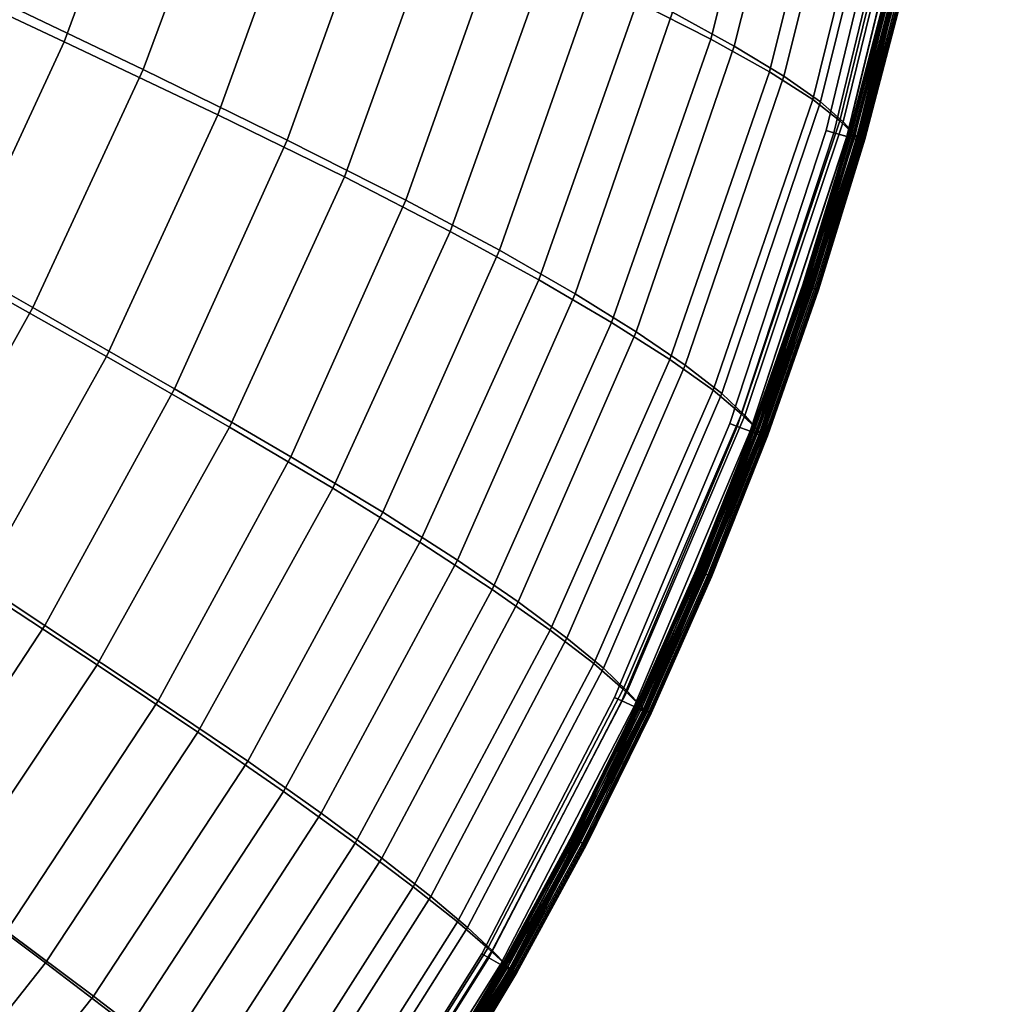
# Model space of a CAD drawing. Header units: millimetres. Extents: x -43 to 657, y -451 to 434.
# Tile 16 of 170: x 569 to 653, y -314 to -229. Entities that reach past the tile are written whole.
import ezdxf

# ---------------------------------------------------------------- set-up
doc = ezdxf.new("R2010")
doc.units = ezdxf.units.MM
doc.layers.add('_P - MAT - F_B - HOR', color=7, linetype='Continuous', lineweight=30, true_color=0xffbf7f)

msp = doc.modelspace()

# ---------------------------------------------------------------- meshes
at = {"layer": '_P - MAT - F_B - HOR'}
mesh = msp.add_polyface(dxfattribs=at)
corners = [(641.168, -238.737, 284.412), (647.811, -211.269, 284.399), (646.59, -210.261, 298.154), (639.92, -237.553, 298.251), (652.535, -181.936, 284.359), (651.281, -181.174, 297.976), (644.227, -208.678, 315.735), (637.546, -235.7, 315.963), (640.44, -206.629, 333.111), (633.79, -233.305, 333.489), (635.282, -204.224, 349.58), (628.683, -230.452, 350.088), (628.836, -201.55, 365.23), (622.282, -227.201, 365.825), (620.952, -198.61, 379.986), (614.466, -223.562, 380.645), (641.225, -238.749, 259.948), (640.207, -237.632, 246.068), (646.896, -210.31, 246.17), (647.901, -211.277, 259.962), (638.226, -235.894, 228.251), (644.923, -208.805, 228.481), (651.629, -181.203, 246.34), (652.658, -181.941, 259.998), (635.039, -233.665, 210.508), (641.728, -206.882, 210.874), (630.722, -231.049, 193.477), (637.384, -204.655, 193.979), (622.182, -255.919, 193.117), (616.864, -252.602, 176.52), (625.358, -228.111, 176.994), (631.97, -202.202, 177.628), (618.723, -224.791, 161.05), (625.261, -199.47, 161.812), (648.27, -211.662, 266.548), (641.602, -239.193, 266.561), (653.037, -182.234, 266.538), (653.089, -182.276, 268.643), (648.323, -211.717, 268.649), (641.659, -239.258, 268.656), (641.693, -239.271, 275.72), (648.326, -211.724, 275.726), (648.262, -211.668, 277.824), (641.63, -239.206, 277.813), (653.07, -182.279, 275.731), (653.001, -182.237, 277.833), (653.085, -182.276, 269.772), (648.322, -211.718, 269.773), (653.07, -182.275, 270.557), (648.31, -211.716, 270.557), (641.654, -239.257, 270.558), (641.662, -239.259, 269.775), (651.9, -182.122, 272.696), (647.162, -211.48, 272.699), (645.995, -211.237, 272.446), (650.718, -181.964, 272.441), (640.538, -238.935, 272.702), (639.393, -238.603, 272.453), (638.724, -238.409, 272.15), (645.315, -211.095, 272.142), (650.03, -181.873, 272.135), (653.061, -182.277, 273.817), (653.071, -182.279, 274.602), (648.324, -211.723, 274.602), (648.312, -211.72, 273.818), (641.686, -239.269, 274.602), (641.671, -239.264, 273.818), (640.53, -238.932, 271.645), (647.16, -211.478, 271.642), (645.994, -211.236, 271.859), (639.388, -238.601, 271.865), (651.901, -182.121, 271.639), (650.719, -181.964, 271.853), (650.03, -181.873, 272.135), (645.315, -211.095, 272.142), (645.315, -211.095, 272.142), (638.724, -238.409, 272.15), (648.279, -211.713, 273.407), (653.029, -182.272, 273.406), (641.637, -239.254, 273.407), (641.576, -239.236, 273.214), (648.219, -211.7, 273.213), (652.968, -182.264, 273.212), (648.125, -211.68, 273.069), (652.874, -182.251, 273.068), (641.484, -239.21, 273.07), (641.364, -239.175, 272.951), (648.003, -211.655, 272.95), (652.751, -182.235, 272.949), (647.793, -211.611, 272.848), (652.539, -182.207, 272.847), (641.158, -239.115, 272.85), (648.278, -211.71, 270.967), (641.624, -239.249, 270.968), (653.036, -182.271, 270.967), (652.974, -182.263, 271.159), (648.217, -211.697, 271.159), (641.565, -239.232, 271.16), (648.123, -211.678, 271.3), (641.474, -239.206, 271.301), (652.878, -182.25, 271.299), (652.754, -182.234, 271.415), (648.001, -211.653, 271.416), (641.354, -239.171, 271.418), (647.79, -211.609, 271.511), (641.148, -239.111, 271.513), (652.54, -182.205, 271.51)]
mesh.append_faces([[corners[k] for k in face] for face in [(0, 1, 2, 3), (1, 4, 5, 2), (3, 2, 6, 7), (7, 6, 8, 9), (9, 8, 10, 11), (11, 10, 12, 13), (13, 12, 14, 15), (16, 17, 18, 19), (17, 20, 21, 18), (19, 18, 22, 23), (20, 24, 25, 21), (24, 26, 27, 25), (28, 29, 30, 26), (26, 30, 31, 27), (30, 32, 33, 31), (16, 19, 34, 35), (19, 23, 36, 34), (34, 36, 37, 38), (35, 34, 38, 39), (40, 41, 42, 43), (41, 44, 45, 42), (42, 45, 4, 1), (43, 42, 1, 0), (37, 46, 47, 38), (46, 48, 49, 47), (47, 49, 50, 51), (38, 47, 51, 39), (52, 53, 54, 55), (53, 56, 57, 54), (54, 57, 58, 59), (55, 54, 59, 60), (61, 62, 63, 64), (62, 44, 41, 63), (63, 41, 40, 65), (64, 63, 65, 66), (67, 68, 69, 70), (68, 71, 72, 69), (69, 72, 73, 74), (70, 69, 75, 76), (61, 64, 77, 78), (64, 66, 79, 77), (77, 79, 80, 81), (78, 77, 81, 82), (82, 81, 83, 84), (81, 80, 85, 83), (83, 85, 86, 87), (84, 83, 87, 88), (88, 87, 89, 90), (87, 86, 91, 89), (89, 91, 56, 53), (90, 89, 53, 52), (50, 49, 92, 93), (49, 48, 94, 92), (92, 94, 95, 96), (93, 92, 96, 97), (97, 96, 98, 99), (96, 95, 100, 98), (98, 100, 101, 102), (99, 98, 102, 103), (103, 102, 104, 105), (102, 101, 106, 104), (104, 106, 71, 68), (105, 104, 68, 67)]])
mesh = msp.add_polyface(dxfattribs=at)
corners = [(490.832, -193.972, 452.701), (484.375, -208.138, 453.169), (504.588, -218.531, 447.507), (511.795, -202.794, 446.947), (570.775, -310.821, 382.17), (584.037, -290.757, 381.854), (575.283, -284.892, 395.953), (562.249, -304.436, 396.293), (586.806, -264.208, 395.529), (576.08, -258.062, 408.311), (564.897, -278.084, 408.821), (552.218, -297.007, 409.208), (526.529, -305.102, 420.933), (540.178, -288.108, 420.69), (525.071, -276.838, 431.033), (512.216, -292.934, 431.298), (552.352, -269.939, 420.25), (563.091, -250.751, 419.683), (546.667, -241.578, 430.012), (536.541, -259.665, 430.583), (585.765, -237.035, 407.726), (572.417, -230.67, 419.058), (580.163, -209.647, 418.364), (562.798, -203.039, 428.71), (555.472, -222.713, 429.387), (498.051, -307.863, 431.38), (494.618, -277.717, 440.656), (481.639, -291.609, 440.723), (506.421, -262.795, 440.434), (516.973, -246.931, 440.057), (526.275, -230.259, 439.547), (496.189, -233.649, 447.921), (486.641, -248.053, 448.191), (534.321, -212.897, 438.938), (540.997, -194.869, 438.28), (517.747, -186.511, 446.332), (490.487, -193.796, 87.819), (508.381, -201.115, 88.331), (501.215, -216.572, 88.285), (483.993, -207.914, 87.859), (567.392, -308.075, 143.594), (557.913, -300.993, 128.507), (570.726, -281.483, 128.973), (580.58, -288.028, 143.953), (532.573, -310.122, 113.965), (522.257, -301.217, 102.684), (535.402, -283.915, 103.282), (546.4, -292.272, 114.406), (558.726, -273.493, 115.13), (547.247, -265.88, 104.232), (557.878, -247.068, 105.357), (569.675, -253.789, 116.027), (581.993, -260.888, 129.586), (567.266, -227.362, 106.477), (579.284, -233.104, 116.994), (575.127, -206.735, 107.53), (587.313, -211.438, 117.99), (495.509, -278.182, 89.432), (485.658, -269.728, 88.564), (496.788, -255.24, 88.726), (507.166, -262.9, 89.747), (506.808, -240.031, 89.01), (517.684, -246.919, 90.262), (483.565, -245.626, 88.11), (492.932, -231.427, 88.196), (515.714, -224.143, 89.33), (527.081, -230.251, 90.854), (523.468, -207.592, 89.603), (535.309, -212.863, 91.4), (514.374, -185.12, 88.355), (529.966, -190.42, 89.834), (542.206, -194.771, 91.881), (542.263, -238.461, 95.182), (535.485, -234.796, 92.722), (544.067, -216.792, 93.486), (551.129, -219.96, 96.12), (551.26, -198.021, 94.167), (558.561, -200.642, 96.962), (521.032, -273.167, 93.351), (514.842, -268.583, 91.215), (525.726, -252.036, 91.913), (532.212, -256.162, 94.198), (494.867, -304.863, 92.616), (489.37, -299.353, 90.619), (502.798, -284.452, 90.778), (508.677, -289.509, 92.817), (500.405, -310.401, 95.902), (514.607, -294.614, 96.132), (527.285, -277.811, 96.745), (538.76, -260.348, 97.712), (549.095, -242.176, 98.839), (558.231, -223.167, 99.926), (565.888, -203.29, 100.91)]
mesh.append_faces([[corners[k] for k in face] for face in [(0, 1, 2, 3), (4, 5, 6, 7), (6, 8, 9, 10), (7, 6, 10, 11), (12, 13, 14, 15), (11, 10, 16, 13), (10, 9, 17, 16), (16, 17, 18, 19), (13, 16, 19, 14), (9, 20, 21, 17), (21, 22, 23, 24), (17, 21, 24, 18), (25, 15, 26, 27), (15, 14, 28, 26), (14, 19, 29, 28), (19, 18, 30, 29), (29, 30, 2, 31), (28, 29, 31, 32), (18, 24, 33, 30), (24, 23, 34, 33), (33, 34, 35, 3), (30, 33, 3, 2), (36, 37, 38, 39), (40, 41, 42, 43), (44, 45, 46, 47), (41, 47, 48, 42), (47, 46, 49, 48), (48, 49, 50, 51), (42, 48, 51, 52), (51, 50, 53, 54), (54, 53, 55, 56), (57, 58, 59, 60), (60, 59, 61, 62), (59, 63, 64, 61), (61, 64, 38, 65), (62, 61, 65, 66), (66, 65, 67, 68), (65, 38, 37, 67), (67, 37, 69, 70), (68, 67, 70, 71), (72, 73, 74, 75), (73, 66, 68, 74), (74, 68, 71, 76), (75, 74, 76, 77), (78, 79, 80, 81), (79, 60, 62, 80), (80, 62, 66, 73), (81, 80, 73, 72), (82, 83, 84, 85), (84, 57, 60, 79), (85, 84, 79, 78), (86, 82, 85, 87), (87, 85, 78, 88), (45, 87, 88, 46), (46, 88, 89, 49), (88, 78, 81, 89), (89, 81, 72, 90), (49, 89, 90, 50), (50, 90, 91, 53), (90, 72, 75, 91), (91, 75, 77, 92), (53, 91, 92, 55)]])
mesh = msp.add_polyface(dxfattribs=at)
corners = [(610.781, -310.957, 284.397), (622.487, -288.42, 284.388), (621.056, -287.01, 298.289), (609.276, -309.546, 298.369), (618.507, -284.788, 316.125), (606.646, -307.27, 316.292), (614.696, -281.881, 333.826), (602.787, -304.208, 334.06), (609.638, -278.35, 350.612), (597.72, -300.411, 350.887), (625.118, -258.321, 333.682), (620.047, -255.101, 350.391), (603.359, -274.229, 366.511), (591.481, -295.919, 366.814), (595.793, -269.528, 381.508), (584.037, -290.757, 381.854), (613.709, -251.382, 366.22), (628.683, -230.452, 350.088), (622.282, -227.201, 365.825), (614.466, -223.562, 380.645), (606.01, -247.174, 381.132), (586.806, -264.208, 395.529), (575.283, -284.892, 395.953), (596.791, -242.443, 395.04), (605.054, -219.513, 394.446), (593.786, -214.947, 407.051), (585.765, -237.035, 407.726), (576.08, -258.062, 408.311), (620.952, -198.61, 379.986), (611.416, -195.377, 393.722), (599.984, -191.781, 406.281), (580.163, -209.647, 418.364), (572.417, -230.67, 419.058), (586.161, -187.666, 417.596), (609.662, -309.764, 245.881), (607.515, -307.759, 227.782), (619.334, -285.182, 227.995), (621.412, -287.182, 245.98), (610.867, -311.004, 259.943), (622.55, -288.449, 259.958), (604.3, -305.059, 209.72), (600.044, -301.727, 192.404), (611.915, -279.419, 192.793), (616.158, -282.568, 210.039), (622.182, -255.919, 193.117), (626.456, -258.833, 210.267), (594.775, -297.808, 175.716), (588.373, -293.287, 159.577), (600.138, -271.626, 159.99), (606.631, -275.786, 176.124), (616.864, -252.602, 176.52), (610.298, -248.825, 160.458), (618.723, -224.791, 161.05), (625.358, -228.111, 176.994), (580.58, -288.028, 143.953), (570.726, -281.483, 128.973), (581.993, -260.888, 129.586), (592.136, -266.804, 144.412), (602.146, -244.465, 144.986), (591.807, -239.229, 130.328), (599.982, -216.515, 131.193), (610.459, -220.982, 145.71), (616.902, -196.374, 146.592), (625.261, -199.47, 161.812), (606.313, -192.818, 132.161), (569.675, -253.789, 116.027), (579.284, -233.104, 116.994), (587.313, -211.438, 117.99), (593.52, -188.871, 118.983), (575.127, -206.735, 107.53), (581.199, -185.257, 108.486), (611.433, -311.587, 275.704), (623.101, -289.053, 275.71), (623.029, -288.976, 277.783), (611.355, -311.51, 277.771), (622.983, -288.952, 266.591), (611.327, -311.492, 266.602), (623.05, -289.027, 268.668), (611.396, -311.564, 268.673), (610.382, -310.979, 271.647), (621.996, -288.53, 271.649), (620.921, -288.023, 271.871), (609.353, -310.385, 271.868), (620.297, -287.728, 272.158), (608.755, -310.04, 272.153), (623.055, -289.03, 269.777), (623.05, -289.027, 270.558), (611.393, -311.563, 270.558), (611.4, -311.566, 269.777), (622.006, -288.535, 272.705), (610.39, -310.984, 272.703), (609.358, -310.388, 272.455), (620.927, -288.026, 272.458), (608.755, -310.04, 272.153), (620.297, -287.728, 272.158), (623.042, -289.025, 273.408), (611.381, -311.556, 273.408), (611.326, -311.525, 273.214), (622.985, -288.998, 273.214), (611.242, -311.476, 273.071), (622.897, -288.956, 273.071), (611.134, -311.414, 272.952), (622.784, -288.903, 272.952), (610.948, -311.306, 272.851), (622.59, -288.811, 272.852), (623.023, -289.015, 270.969), (611.367, -311.548, 270.968), (622.968, -288.989, 271.161), (611.314, -311.517, 271.161), (622.882, -288.949, 271.302), (611.232, -311.47, 271.302), (622.77, -288.896, 271.419), (611.124, -311.408, 271.418), (622.577, -288.804, 271.515), (610.938, -311.3, 271.514)]
mesh.append_faces([[corners[k] for k in face] for face in [(0, 1, 2, 3), (3, 2, 4, 5), (5, 4, 6, 7), (7, 6, 8, 9), (6, 10, 11, 8), (9, 8, 12, 13), (13, 12, 14, 15), (8, 11, 16, 12), (11, 17, 18, 16), (16, 18, 19, 20), (12, 16, 20, 14), (15, 14, 21, 22), (14, 20, 23, 21), (20, 19, 24, 23), (23, 24, 25, 26), (21, 23, 26, 27), (19, 28, 29, 24), (24, 29, 30, 25), (26, 25, 31, 32), (25, 30, 33, 31), (34, 35, 36, 37), (38, 34, 37, 39), (40, 41, 42, 43), (35, 40, 43, 36), (43, 42, 44, 45), (46, 47, 48, 49), (41, 46, 49, 42), (42, 49, 50, 44), (49, 48, 51, 50), (50, 51, 52, 53), (54, 55, 56, 57), (47, 54, 57, 48), (48, 57, 58, 51), (57, 56, 59, 58), (58, 59, 60, 61), (51, 58, 61, 52), (52, 61, 62, 63), (61, 60, 64, 62), (56, 65, 66, 59), (59, 66, 67, 60), (60, 67, 68, 64), (67, 69, 70, 68), (71, 72, 73, 74), (74, 73, 1, 0), (38, 39, 75, 76), (76, 75, 77, 78), (79, 80, 81, 82), (82, 81, 83, 84), (85, 86, 87, 88), (89, 90, 91, 92), (92, 91, 93, 94), (95, 96, 97, 98), (98, 97, 99, 100), (100, 99, 101, 102), (102, 101, 103, 104), (104, 103, 90, 89), (87, 86, 105, 106), (106, 105, 107, 108), (108, 107, 109, 110), (110, 109, 111, 112), (112, 111, 113, 114), (114, 113, 80, 79)]])
mesh = msp.add_polyface(dxfattribs=at)
corners = [(645.531, -225.563, 272.55), (641.975, -239.132, 272.55), (642.044, -239.152, 272.375), (645.601, -225.58, 272.375), (642.068, -239.159, 272.188), (645.626, -225.586, 272.188), (645.274, -225.5, 272.815), (641.72, -239.06, 272.815), (641.864, -239.101, 272.7), (645.42, -225.536, 272.7), (644.923, -225.415, 272.912), (641.373, -238.961, 272.912), (641.553, -239.012, 272.887), (645.105, -225.459, 272.887), (644.572, -225.33, 272.815), (641.025, -238.861, 272.815), (641.193, -238.909, 272.887), (644.741, -225.371, 272.887), (644.315, -225.268, 272.55), (640.771, -238.789, 272.55), (640.881, -238.82, 272.7), (644.426, -225.295, 272.7), (644.22, -225.245, 272.188), (640.678, -238.762, 272.188), (640.701, -238.769, 272.375), (644.245, -225.251, 272.375), (644.315, -225.268, 271.826), (640.771, -238.789, 271.826), (640.701, -238.769, 272.001), (644.245, -225.251, 272.001), (640.678, -238.762, 272.188), (644.22, -225.245, 272.188), (644.572, -225.33, 271.561), (641.025, -238.862, 271.561), (640.881, -238.821, 271.677), (644.426, -225.295, 271.676), (644.923, -225.415, 271.464), (641.373, -238.961, 271.464), (641.193, -238.909, 271.489), (644.741, -225.371, 271.489), (645.274, -225.5, 271.561), (641.72, -239.06, 271.561), (641.553, -239.012, 271.489), (645.105, -225.459, 271.489), (645.531, -225.563, 271.826), (641.975, -239.132, 271.826), (641.864, -239.101, 271.677), (645.42, -225.536, 271.676), (642.044, -239.152, 272.001), (645.601, -225.58, 272.001), (637.964, -252.248, 272.55), (638.033, -252.27, 272.376), (638.056, -252.278, 272.188), (637.713, -252.165, 272.815), (637.855, -252.212, 272.7), (637.37, -252.052, 272.912), (637.547, -252.11, 272.887), (637.026, -251.939, 272.815), (637.192, -251.993, 272.887), (636.775, -251.856, 272.55), (636.884, -251.892, 272.7), (636.683, -251.826, 272.188), (636.706, -251.834, 272.376), (632.254, -264.454, 272.189), (632.277, -264.462, 272.376), (636.775, -251.856, 271.827), (636.706, -251.834, 272.001), (632.277, -264.462, 272.001), (632.254, -264.454, 272.189), (636.683, -251.826, 272.188), (636.683, -251.826, 272.188), (640.678, -238.762, 272.188), (637.026, -251.939, 271.562), (636.884, -251.892, 271.677), (637.37, -252.052, 271.465), (637.192, -251.993, 271.49), (637.713, -252.165, 271.562), (637.547, -252.11, 271.49), (637.964, -252.248, 271.827), (637.855, -252.212, 271.677), (638.033, -252.27, 272.001)]
mesh.append_faces([[corners[k] for k in face] for face in [(0, 1, 2, 3), (3, 2, 4, 5), (6, 7, 8, 9), (9, 8, 1, 0), (10, 11, 12, 13), (13, 12, 7, 6), (14, 15, 16, 17), (17, 16, 11, 10), (18, 19, 20, 21), (21, 20, 15, 14), (22, 23, 24, 25), (25, 24, 19, 18), (26, 27, 28, 29), (29, 28, 30, 31), (32, 33, 34, 35), (35, 34, 27, 26), (36, 37, 38, 39), (39, 38, 33, 32), (40, 41, 42, 43), (43, 42, 37, 36), (44, 45, 46, 47), (47, 46, 41, 40), (5, 4, 48, 49), (49, 48, 45, 44), (1, 50, 51, 2), (2, 51, 52, 4), (7, 53, 54, 8), (8, 54, 50, 1), (11, 55, 56, 12), (12, 56, 53, 7), (15, 57, 58, 16), (16, 58, 55, 11), (19, 59, 60, 20), (20, 60, 57, 15), (23, 61, 62, 24), (61, 63, 64, 62), (24, 62, 59, 19), (27, 65, 66, 28), (66, 67, 68, 69), (28, 66, 70, 71), (33, 72, 73, 34), (34, 73, 65, 27), (37, 74, 75, 38), (38, 75, 72, 33), (41, 76, 77, 42), (42, 77, 74, 37), (45, 78, 79, 46), (46, 79, 76, 41), (4, 52, 80, 48), (48, 80, 78, 45)]])
mesh = msp.add_polyface(dxfattribs=at)
corners = [(622.487, -288.42, 284.388), (632.669, -264.398, 284.4), (631.337, -263.072, 298.272), (621.056, -287.01, 298.289), (641.168, -238.737, 284.412), (639.92, -237.553, 298.251), (637.546, -235.7, 315.963), (628.886, -261, 316.053), (618.507, -284.788, 316.125), (625.118, -258.321, 333.682), (614.696, -281.881, 333.826), (633.79, -233.305, 333.489), (628.683, -230.452, 350.088), (620.047, -255.101, 350.391), (622.55, -288.449, 259.958), (621.412, -287.182, 245.98), (631.649, -263.195, 246.025), (632.719, -264.416, 259.954), (619.334, -285.182, 227.995), (629.63, -261.289, 228.123), (638.226, -235.894, 228.251), (640.207, -237.632, 246.068), (641.225, -238.749, 259.948), (616.158, -282.568, 210.039), (626.456, -258.833, 210.267), (622.182, -255.919, 193.117), (630.722, -231.049, 193.477), (635.039, -233.665, 210.508), (633.12, -264.902, 266.577), (622.983, -288.952, 266.591), (641.602, -239.193, 266.561), (641.659, -239.258, 268.656), (633.183, -264.974, 268.662), (623.05, -289.027, 268.668), (623.101, -289.053, 275.71), (633.234, -264.995, 275.715), (633.168, -264.922, 277.798), (623.029, -288.976, 277.783), (641.693, -239.271, 275.72), (641.63, -239.206, 277.813), (621.996, -288.53, 271.649), (632.091, -264.562, 271.648), (630.979, -264.143, 271.87), (620.921, -288.023, 271.871), (640.53, -238.932, 271.645), (639.388, -238.601, 271.865), (638.724, -238.409, 272.15), (630.334, -263.899, 272.156), (620.297, -287.728, 272.158), (641.671, -239.264, 273.818), (641.686, -239.269, 274.602), (633.225, -264.992, 274.602), (633.208, -264.985, 273.819), (623.092, -289.049, 274.601), (623.075, -289.041, 273.819), (641.662, -239.259, 269.775), (633.188, -264.976, 269.776), (641.654, -239.257, 270.558), (633.183, -264.974, 270.558), (623.05, -289.027, 270.558), (623.055, -289.03, 269.777), (640.538, -238.935, 272.702), (632.102, -264.567, 272.705), (630.986, -264.145, 272.457), (639.393, -238.603, 272.453), (622.006, -288.535, 272.705), (620.927, -288.026, 272.458), (620.297, -287.728, 272.158), (630.334, -263.899, 272.156), (630.334, -263.899, 272.156), (638.724, -238.409, 272.15), (633.174, -264.972, 273.408), (641.637, -239.254, 273.407), (623.042, -289.025, 273.408), (622.985, -288.998, 273.214), (633.114, -264.949, 273.214), (641.576, -239.236, 273.214), (633.024, -264.915, 273.071), (641.484, -239.21, 273.07), (622.897, -288.956, 273.071), (622.784, -288.903, 272.952), (632.907, -264.871, 272.952), (641.364, -239.175, 272.951), (632.706, -264.795, 272.852), (641.158, -239.115, 272.85), (622.59, -288.811, 272.852), (633.155, -264.964, 270.969), (623.023, -289.015, 270.969), (641.624, -239.249, 270.968), (641.565, -239.232, 271.16), (633.098, -264.942, 271.161), (622.968, -288.989, 271.161), (633.009, -264.909, 271.302), (622.882, -288.949, 271.302), (641.474, -239.206, 271.301), (641.354, -239.171, 271.418), (632.893, -264.865, 271.419), (622.77, -288.896, 271.419), (632.693, -264.789, 271.515), (622.577, -288.804, 271.515), (641.148, -239.111, 271.513)]
mesh.append_faces([[corners[k] for k in face] for face in [(0, 1, 2, 3), (1, 4, 5, 2), (2, 5, 6, 7), (3, 2, 7, 8), (8, 7, 9, 10), (7, 6, 11, 9), (9, 11, 12, 13), (14, 15, 16, 17), (15, 18, 19, 16), (16, 19, 20, 21), (17, 16, 21, 22), (18, 23, 24, 19), (24, 25, 26, 27), (19, 24, 27, 20), (14, 17, 28, 29), (17, 22, 30, 28), (28, 30, 31, 32), (29, 28, 32, 33), (34, 35, 36, 37), (35, 38, 39, 36), (36, 39, 4, 1), (37, 36, 1, 0), (40, 41, 42, 43), (41, 44, 45, 42), (42, 45, 46, 47), (43, 42, 47, 48), (49, 50, 51, 52), (50, 38, 35, 51), (51, 35, 34, 53), (52, 51, 53, 54), (31, 55, 56, 32), (55, 57, 58, 56), (56, 58, 59, 60), (32, 56, 60, 33), (61, 62, 63, 64), (62, 65, 66, 63), (63, 66, 67, 68), (64, 63, 69, 70), (49, 52, 71, 72), (52, 54, 73, 71), (71, 73, 74, 75), (72, 71, 75, 76), (76, 75, 77, 78), (75, 74, 79, 77), (77, 79, 80, 81), (78, 77, 81, 82), (82, 81, 83, 84), (81, 80, 85, 83), (83, 85, 65, 62), (84, 83, 62, 61), (59, 58, 86, 87), (58, 57, 88, 86), (86, 88, 89, 90), (87, 86, 90, 91), (91, 90, 92, 93), (90, 89, 94, 92), (92, 94, 95, 96), (93, 92, 96, 97), (97, 96, 98, 99), (96, 95, 100, 98), (98, 100, 44, 41), (99, 98, 41, 40)]])
mesh = msp.add_polyface(dxfattribs=at)
corners = [(637.964, -252.248, 272.55), (633.517, -264.926, 272.55), (633.585, -264.952, 272.376), (638.033, -252.27, 272.376), (633.608, -264.96, 272.189), (638.056, -252.278, 272.188), (637.713, -252.165, 272.815), (633.269, -264.834, 272.815), (633.41, -264.886, 272.7), (637.855, -252.212, 272.7), (637.37, -252.052, 272.912), (632.931, -264.707, 272.912), (633.106, -264.773, 272.888), (637.547, -252.11, 272.887), (637.026, -251.939, 272.815), (632.592, -264.58, 272.815), (632.756, -264.641, 272.888), (637.192, -251.993, 272.887), (636.775, -251.856, 272.55), (632.345, -264.488, 272.55), (632.452, -264.528, 272.7), (636.884, -251.892, 272.7), (636.706, -251.834, 272.376), (632.277, -264.462, 272.376), (636.775, -251.856, 271.827), (632.344, -264.488, 271.827), (632.277, -264.462, 272.001), (636.706, -251.834, 272.001), (637.026, -251.939, 271.562), (632.592, -264.58, 271.562), (632.452, -264.528, 271.677), (636.884, -251.892, 271.677), (637.37, -252.052, 271.465), (632.931, -264.707, 271.465), (632.756, -264.641, 271.49), (637.192, -251.993, 271.49), (637.713, -252.165, 271.562), (633.269, -264.834, 271.562), (633.106, -264.773, 271.49), (637.547, -252.11, 271.49), (637.964, -252.248, 271.827), (633.517, -264.927, 271.827), (633.41, -264.886, 271.677), (637.855, -252.212, 271.677), (633.585, -264.952, 272.001), (638.033, -252.27, 272.001), (628.652, -277.189, 272.551), (628.719, -277.217, 272.376), (628.742, -277.226, 272.189), (628.409, -277.086, 272.815), (628.546, -277.144, 272.7), (628.075, -276.946, 272.912), (628.248, -277.018, 272.888), (627.742, -276.806, 272.815), (627.903, -276.873, 272.888), (627.498, -276.703, 272.551), (627.604, -276.748, 272.7), (632.254, -264.454, 272.189), (627.409, -276.666, 272.189), (627.432, -276.675, 272.376), (622.166, -288.48, 272.189), (622.189, -288.49, 272.376), (622.254, -288.521, 272.551), (627.498, -276.703, 271.827), (627.432, -276.675, 272.001), (622.189, -288.49, 272.001), (622.166, -288.48, 272.189), (627.409, -276.666, 272.189), (627.409, -276.666, 272.189), (632.254, -264.454, 272.189), (627.742, -276.806, 271.562), (627.604, -276.748, 271.677), (628.075, -276.946, 271.465), (627.903, -276.873, 271.49), (628.409, -277.086, 271.562), (628.248, -277.018, 271.49), (628.653, -277.189, 271.827), (628.546, -277.144, 271.677), (628.719, -277.217, 272.001)]
mesh.append_faces([[corners[k] for k in face] for face in [(0, 1, 2, 3), (3, 2, 4, 5), (6, 7, 8, 9), (9, 8, 1, 0), (10, 11, 12, 13), (13, 12, 7, 6), (14, 15, 16, 17), (17, 16, 11, 10), (18, 19, 20, 21), (21, 20, 15, 14), (22, 23, 19, 18), (24, 25, 26, 27), (28, 29, 30, 31), (31, 30, 25, 24), (32, 33, 34, 35), (35, 34, 29, 28), (36, 37, 38, 39), (39, 38, 33, 32), (40, 41, 42, 43), (43, 42, 37, 36), (5, 4, 44, 45), (45, 44, 41, 40), (1, 46, 47, 2), (2, 47, 48, 4), (7, 49, 50, 8), (8, 50, 46, 1), (11, 51, 52, 12), (12, 52, 49, 7), (15, 53, 54, 16), (16, 54, 51, 11), (19, 55, 56, 20), (20, 56, 53, 15), (57, 58, 59, 23), (58, 60, 61, 59), (59, 61, 62, 55), (23, 59, 55, 19), (25, 63, 64, 26), (64, 65, 66, 67), (26, 64, 68, 69), (29, 70, 71, 30), (30, 71, 63, 25), (33, 72, 73, 34), (34, 73, 70, 29), (37, 74, 75, 38), (38, 75, 72, 33), (41, 76, 77, 42), (42, 77, 74, 37), (4, 48, 78, 44), (44, 78, 76, 41)]])
mesh = msp.add_polyface(dxfattribs=at)
corners = [(628.652, -277.189, 272.551), (623.388, -289.052, 272.551), (623.453, -289.083, 272.376), (628.719, -277.217, 272.376), (623.475, -289.093, 272.189), (628.742, -277.226, 272.189), (628.409, -277.086, 272.815), (623.148, -288.94, 272.815), (623.284, -289.004, 272.7), (628.546, -277.144, 272.7), (628.075, -276.946, 272.912), (622.821, -288.787, 272.912), (622.99, -288.866, 272.888), (628.248, -277.018, 272.888), (627.742, -276.806, 272.815), (622.493, -288.633, 272.815), (622.651, -288.707, 272.888), (627.903, -276.873, 272.888), (627.498, -276.703, 272.551), (622.254, -288.521, 272.551), (622.358, -288.57, 272.7), (627.604, -276.748, 272.7), (627.498, -276.703, 271.827), (622.254, -288.521, 271.827), (622.189, -288.49, 272.001), (627.432, -276.675, 272.001), (627.742, -276.806, 271.562), (622.494, -288.633, 271.562), (622.358, -288.57, 271.677), (627.604, -276.748, 271.677), (628.075, -276.946, 271.465), (622.821, -288.787, 271.465), (622.651, -288.707, 271.49), (627.903, -276.873, 271.49), (628.409, -277.086, 271.562), (623.148, -288.94, 271.562), (622.99, -288.866, 271.49), (628.248, -277.018, 271.49), (628.653, -277.189, 271.827), (623.388, -289.052, 271.827), (623.284, -289.004, 271.677), (628.546, -277.144, 271.677), (623.453, -289.083, 272.001), (628.719, -277.217, 272.001), (617.737, -300.533, 272.55), (617.801, -300.566, 272.376), (617.823, -300.577, 272.189), (617.502, -300.411, 272.815), (617.635, -300.48, 272.7), (617.181, -300.244, 272.912), (617.347, -300.331, 272.888), (616.861, -300.078, 272.815), (617.015, -300.158, 272.888), (616.626, -299.956, 272.551), (616.728, -300.009, 272.7), (622.166, -288.48, 272.189), (616.54, -299.911, 272.189), (616.562, -299.923, 272.376), (622.189, -288.49, 272.376), (610.533, -310.963, 272.189), (610.555, -310.975, 272.376), (610.617, -311.011, 272.55), (616.626, -299.956, 271.827), (616.562, -299.923, 272.001), (610.617, -311.011, 271.827), (610.555, -310.975, 272.001), (610.533, -310.963, 272.189), (616.54, -299.911, 272.189), (616.54, -299.911, 272.189), (622.166, -288.48, 272.189), (616.861, -300.078, 271.562), (616.728, -300.009, 271.677), (610.717, -311.068, 271.677), (617.181, -300.244, 271.465), (617.015, -300.158, 271.49), (617.502, -300.411, 271.562), (617.348, -300.331, 271.49), (617.737, -300.533, 271.827), (617.635, -300.48, 271.677), (617.801, -300.566, 272.001)]
mesh.append_faces([[corners[k] for k in face] for face in [(0, 1, 2, 3), (3, 2, 4, 5), (6, 7, 8, 9), (9, 8, 1, 0), (10, 11, 12, 13), (13, 12, 7, 6), (14, 15, 16, 17), (17, 16, 11, 10), (18, 19, 20, 21), (21, 20, 15, 14), (22, 23, 24, 25), (26, 27, 28, 29), (29, 28, 23, 22), (30, 31, 32, 33), (33, 32, 27, 26), (34, 35, 36, 37), (37, 36, 31, 30), (38, 39, 40, 41), (41, 40, 35, 34), (5, 4, 42, 43), (43, 42, 39, 38), (1, 44, 45, 2), (2, 45, 46, 4), (7, 47, 48, 8), (8, 48, 44, 1), (11, 49, 50, 12), (12, 50, 47, 7), (15, 51, 52, 16), (16, 52, 49, 11), (19, 53, 54, 20), (20, 54, 51, 15), (55, 56, 57, 58), (56, 59, 60, 57), (57, 60, 61, 53), (58, 57, 53, 19), (23, 62, 63, 24), (62, 64, 65, 63), (63, 65, 66, 67), (24, 63, 68, 69), (27, 70, 71, 28), (71, 72, 64, 62), (28, 71, 62, 23), (31, 73, 74, 32), (32, 74, 70, 27), (35, 75, 76, 36), (36, 76, 73, 31), (39, 77, 78, 40), (40, 78, 75, 35), (4, 46, 79, 42), (42, 79, 77, 39)]])
mesh = msp.add_polyface(dxfattribs=at)
corners = [(582.714, -351.442, 284.417), (597.548, -331.994, 284.413), (595.976, -330.642, 298.472), (581.054, -350.176, 298.536), (593.274, -328.387, 316.498), (578.266, -347.988, 316.644), (610.781, -310.957, 284.397), (609.276, -309.546, 298.369), (606.646, -307.27, 316.292), (589.372, -325.238, 334.335), (574.335, -344.809, 334.551), (584.3, -321.232, 351.195), (569.288, -340.658, 351.451), (602.787, -304.208, 334.06), (597.72, -300.411, 350.887), (578.102, -316.413, 367.127), (563.159, -335.573, 367.386), (570.775, -310.821, 382.17), (555.969, -329.597, 382.406), (591.481, -295.919, 366.814), (584.037, -290.757, 381.854), (562.249, -304.436, 396.293), (547.677, -322.717, 396.502), (581.472, -350.521, 245.7), (579.107, -348.675, 227.398), (594.142, -328.971, 227.55), (596.382, -330.914, 245.768), (582.852, -351.556, 259.916), (597.661, -332.069, 259.922), (609.662, -309.764, 245.881), (610.867, -311.004, 259.943), (607.515, -307.759, 227.782), (575.712, -345.918, 209.159), (571.337, -342.306, 191.738), (586.546, -322.747, 192.013), (590.851, -326.232, 209.385), (604.3, -305.059, 209.72), (600.044, -301.727, 192.404), (566.04, -337.919, 175.042), (559.795, -332.8, 158.952), (574.954, -313.725, 159.214), (581.269, -318.574, 175.327), (594.775, -297.808, 175.716), (588.373, -293.287, 159.577), (552.449, -326.838, 143.362), (567.392, -308.075, 143.594), (580.58, -288.028, 143.953), (598.237, -332.592, 275.698), (611.433, -311.587, 275.704), (611.355, -311.51, 277.771), (598.152, -332.519, 277.76), (611.327, -311.492, 266.602), (598.151, -332.517, 266.611), (611.396, -311.564, 268.673), (598.223, -332.582, 268.678), (583.358, -351.928, 277.746), (583.384, -351.949, 266.622), (582.555, -351.229, 271.64), (597.256, -331.903, 271.643), (596.284, -331.221, 271.862), (581.654, -350.455, 271.856), (595.718, -330.824, 272.145), (581.129, -350.005, 272.138), (597.26, -331.907, 272.7), (582.555, -351.229, 272.697), (581.654, -350.456, 272.443), (596.286, -331.223, 272.449), (581.129, -350.005, 272.138), (595.718, -330.824, 272.145), (610.382, -310.979, 271.647), (609.353, -310.385, 271.868), (608.755, -310.04, 272.153), (623.05, -289.027, 268.668), (623.055, -289.03, 269.777), (611.4, -311.566, 269.777), (611.393, -311.563, 270.558), (598.214, -332.576, 270.557), (598.223, -332.582, 269.777), (623.075, -289.041, 273.819), (623.092, -289.049, 274.601), (611.427, -311.583, 274.6), (611.412, -311.574, 273.819), (623.101, -289.053, 275.71), (598.233, -332.59, 274.599), (598.222, -332.582, 273.818), (610.39, -310.984, 272.703), (609.358, -310.388, 272.455), (595.718, -330.824, 272.145), (608.755, -310.04, 272.153), (597.787, -332.276, 272.849), (583.042, -351.647, 272.847), (583.042, -351.647, 271.511), (597.782, -332.273, 271.512), (611.381, -311.556, 273.408), (623.042, -289.025, 273.408), (598.194, -332.562, 273.407), (598.142, -332.526, 273.213), (611.326, -311.525, 273.214), (598.064, -332.471, 273.07), (611.242, -311.476, 273.071), (597.962, -332.399, 272.95), (611.134, -311.414, 272.952), (610.948, -311.306, 272.851), (611.367, -311.548, 270.968), (598.188, -332.558, 270.968), (611.314, -311.517, 271.161), (598.138, -332.522, 271.16), (611.232, -311.47, 271.302), (598.059, -332.467, 271.301), (611.124, -311.408, 271.418), (597.957, -332.396, 271.417), (610.938, -311.3, 271.514)]
mesh.append_faces([[corners[k] for k in face] for face in [(0, 1, 2, 3), (3, 2, 4, 5), (1, 6, 7, 2), (2, 7, 8, 4), (5, 4, 9, 10), (10, 9, 11, 12), (4, 8, 13, 9), (9, 13, 14, 11), (12, 11, 15, 16), (16, 15, 17, 18), (11, 14, 19, 15), (15, 19, 20, 17), (18, 17, 21, 22), (23, 24, 25, 26), (27, 23, 26, 28), (28, 26, 29, 30), (26, 25, 31, 29), (32, 33, 34, 35), (24, 32, 35, 25), (25, 35, 36, 31), (35, 34, 37, 36), (38, 39, 40, 41), (33, 38, 41, 34), (34, 41, 42, 37), (41, 40, 43, 42), (39, 44, 45, 40), (40, 45, 46, 43), (47, 48, 49, 50), (50, 49, 6, 1), (28, 30, 51, 52), (52, 51, 53, 54), (55, 50, 1, 0), (27, 28, 52, 56), (57, 58, 59, 60), (60, 59, 61, 62), (63, 64, 65, 66), (66, 65, 67, 68), (58, 69, 70, 59), (59, 70, 71, 61), (72, 73, 74, 53), (74, 75, 76, 77), (53, 74, 77, 54), (78, 79, 80, 81), (79, 82, 48, 80), (80, 48, 47, 83), (81, 80, 83, 84), (85, 63, 66, 86), (86, 66, 87, 88), (89, 90, 64, 63), (91, 92, 58, 57), (78, 81, 93, 94), (81, 84, 95, 93), (93, 95, 96, 97), (97, 96, 98, 99), (99, 98, 100, 101), (101, 100, 89, 102), (102, 89, 63, 85), (76, 75, 103, 104), (104, 103, 105, 106), (106, 105, 107, 108), (108, 107, 109, 110), (110, 109, 111, 92), (92, 111, 69, 58)]])
mesh = msp.add_polyface(dxfattribs=at)
corners = [(617.737, -300.533, 272.55), (611.704, -311.633, 272.55), (611.766, -311.668, 272.376), (617.801, -300.566, 272.376), (611.788, -311.681, 272.188), (617.823, -300.577, 272.189), (617.502, -300.411, 272.815), (611.474, -311.501, 272.815), (611.604, -311.576, 272.7), (617.635, -300.48, 272.7), (617.181, -300.244, 272.912), (611.161, -311.322, 272.912), (611.323, -311.415, 272.887), (617.347, -300.331, 272.888), (616.861, -300.078, 272.815), (610.847, -311.142, 272.815), (610.998, -311.229, 272.887), (617.015, -300.158, 272.888), (616.626, -299.956, 272.551), (610.617, -311.011, 272.55), (610.717, -311.068, 272.7), (616.728, -300.009, 272.7), (616.861, -300.078, 271.562), (610.847, -311.142, 271.562), (610.717, -311.068, 271.677), (616.728, -300.009, 271.677), (617.181, -300.244, 271.465), (611.161, -311.322, 271.465), (610.998, -311.229, 271.49), (617.015, -300.158, 271.49), (617.502, -300.411, 271.562), (611.474, -311.501, 271.562), (611.323, -311.415, 271.49), (617.348, -300.331, 271.49), (617.737, -300.533, 271.827), (611.704, -311.633, 271.827), (611.604, -311.575, 271.677), (617.635, -300.48, 271.677), (611.767, -311.668, 272.001), (617.801, -300.566, 272.001), (605.287, -322.35, 272.55), (605.348, -322.389, 272.376), (605.369, -322.402, 272.188), (605.063, -322.209, 272.815), (605.19, -322.289, 272.7), (604.757, -322.016, 272.912), (604.915, -322.116, 272.887), (604.452, -321.824, 272.815), (604.599, -321.917, 272.887), (604.228, -321.683, 272.55), (604.325, -321.744, 272.7), (597.451, -331.964, 272.55), (597.545, -332.029, 272.7), (610.533, -310.963, 272.189), (604.146, -321.631, 272.188), (604.167, -321.644, 272.376), (610.555, -310.975, 272.376), (597.371, -331.909, 272.188), (597.392, -331.923, 272.375), (610.617, -311.011, 271.827), (604.228, -321.683, 271.826), (604.167, -321.644, 272.001), (610.555, -310.975, 272.001), (597.451, -331.964, 271.826), (597.392, -331.923, 272.001), (597.371, -331.909, 272.188), (604.146, -321.631, 272.188), (604.146, -321.631, 272.188), (610.533, -310.963, 272.189), (604.452, -321.824, 271.562), (604.325, -321.744, 271.677), (597.545, -332.029, 271.676), (604.757, -322.016, 271.465), (604.599, -321.917, 271.489), (605.063, -322.209, 271.562), (604.915, -322.116, 271.489), (605.287, -322.35, 271.826), (605.19, -322.289, 271.677), (605.348, -322.389, 272.001)]
mesh.append_faces([[corners[k] for k in face] for face in [(0, 1, 2, 3), (3, 2, 4, 5), (6, 7, 8, 9), (9, 8, 1, 0), (10, 11, 12, 13), (13, 12, 7, 6), (14, 15, 16, 17), (17, 16, 11, 10), (18, 19, 20, 21), (21, 20, 15, 14), (22, 23, 24, 25), (26, 27, 28, 29), (29, 28, 23, 22), (30, 31, 32, 33), (33, 32, 27, 26), (34, 35, 36, 37), (37, 36, 31, 30), (5, 4, 38, 39), (39, 38, 35, 34), (1, 40, 41, 2), (2, 41, 42, 4), (7, 43, 44, 8), (8, 44, 40, 1), (11, 45, 46, 12), (12, 46, 43, 7), (15, 47, 48, 16), (16, 48, 45, 11), (19, 49, 50, 20), (49, 51, 52, 50), (20, 50, 47, 15), (53, 54, 55, 56), (54, 57, 58, 55), (55, 58, 51, 49), (56, 55, 49, 19), (59, 60, 61, 62), (60, 63, 64, 61), (61, 64, 65, 66), (62, 61, 67, 68), (23, 69, 70, 24), (70, 71, 63, 60), (24, 70, 60, 59), (27, 72, 73, 28), (28, 73, 69, 23), (31, 74, 75, 32), (32, 75, 72, 27), (35, 76, 77, 36), (36, 77, 74, 31), (4, 42, 78, 38), (38, 78, 76, 35)]])

doc.saveas('drawing.dxf')
